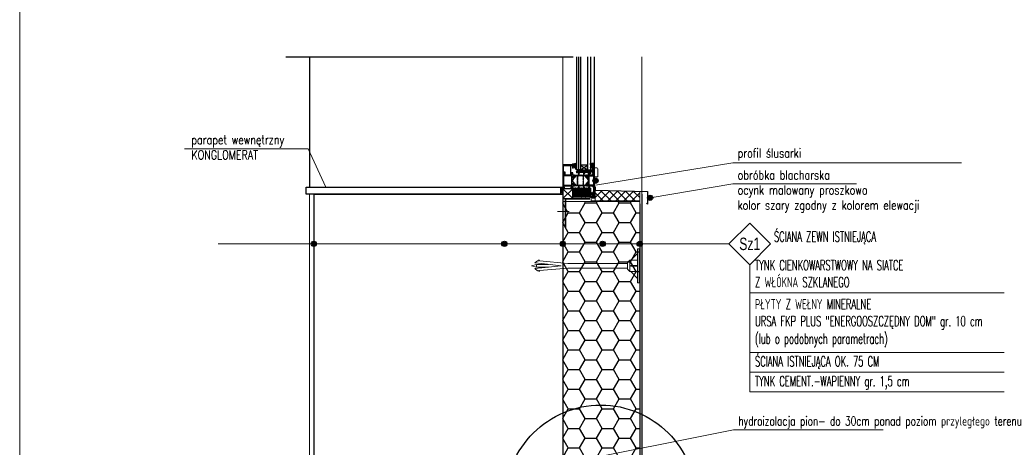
# Model space of a CAD drawing. Header units: millimetres. Extents: x -1427 to 10229, y -1578 to 5221.
# Tile 95 of 129: x 3644 to 3862, y 1152 to 1247. Entities that reach past the tile are written whole.
import ezdxf
from ezdxf.enums import TextEntityAlignment as Align

# ---------------------------------------------------------------- set-up
doc = ezdxf.new("R2010")
doc.units = ezdxf.units.MM
doc.linetypes.add('DASHED', pattern=[19.05, 12.7, -6.35])
doc.linetypes.add('HIDDEN', pattern=[9.525, 6.35, -3.175])
for name, color, linetype, lineweight in [('0-S-linia-optiroc', 43, 'Continuous', 30), ('A WIDOKOWE', 7, 'Continuous', 5), ('A_opis', 7, 'Continuous', 13), ('A_SCIANY ZEWNĘTRZNE', 1, 'Continuous', 30), ('B-widok', 1, 'Continuous', 0), ('MB-kreskowanie', 8, 'Continuous', 25), ('MB-uszczelki_tworzywa', 8, 'Continuous', 0), ('WIDOK CIENKA', 199, 'Continuous', 9)]:
    doc.layers.add(name, color=color, linetype=linetype, lineweight=lineweight)
for name, color, linetype in [('A-dim', 3, 'Continuous'), ('A-elewacja stolarka', 6, 'Continuous'), ('A_ elewacje - widok', 251, 'Continuous'), ('B-izolacja', 8, 'Continuous'), ('MB-inne', 8, 'Continuous'), ('MB-profile', 7, 'Continuous'), ('MB-szyby', 4, 'Continuous')]:
    doc.layers.add(name, color=color, linetype=linetype)
doc.styles.add('ARIAL TEEN', font='arial.ttf')
doc.styles.add('SIMPLEX', font='simplex.shx', dxfattribs={"width": 0.77})
doc.styles.add('TXT', font='simplex.shx')
pattern_1 = [(45, (-1145.0197, -1215.2017), (-0.9899495, 0.9899495), []), (135, (-1145.0197, -1215.2017), (-0.9899495, -0.9899495), [])]

# ---------------------------------------------------------------- blocks, each defined once
blk = doc.blocks.new('80453029')
at = {"layer": 'MB-kreskowanie'}
h = blk.add_hatch(dxfattribs=at)
h.set_pattern_fill('_U', color=256, scale=1.5, angle=45, style=0, double=1, pattern_type=0)
h.set_pattern_definition([(135, (692.398, -297.8513), (1.0606602, 1.0606602), []), (45, (692.398, -297.8513), (1.0606602, -1.0606602), [])])
h.paths.add_polyline_path([(-31.6, -8.9), (-31.6, -9.4), (-35.4, -9.4), (-35.9, -8.9), (-35.9, -6.4), (-34.9, -5.4), (-0.5, -5.4), (0.1, -5.9), (0.1, -6.9), (-0.4, -7.4), (-3.1, -7.4), (-4.1, -8.4), (-4.1, -10.3), (-5.1, -11.2), (-6.9, -10.6), (-6.9, -9.6), (-7.1, -9.4), (-10.6, -9.4), (-10.6, -8.9)])
at = {"layer": 'MB-uszczelki_tworzywa'}
for p, q in [((1.6, 1.2), (-0.1, -5)), ((2.6, 1.1), (1.9, -6.9)), ((-0.5, -5.4), (2, -5.4)), ((-0.4, -7.4), (1.4, -7.4)), ((1.7, -0.9), (2, -0.9))]:
    blk.add_line(p, q, dxfattribs=at)
blk.add_lwpolyline([(-5.6, -11.2), (-6.9, -10.6), (-6.9, -9.6, 0.414214), (-7.1, -9.4), (-10.6, -9.4), (-10.6, -9.4, 0.414214), (-11.1, -8.9), (-31.1, -8.9, 0.420257), (-31.6, -9.4), (-35.4, -9.4, -0.414214), (-35.9, -8.9), (-35.9, -6.4, -0.414214), (-34.9, -5.4), (-0.4, -5.4, -0.414214), (0.1, -5.9), (0.1, -6.9, -0.414214), (-0.4, -7.4), (-3.1, -7.4, 0.414214), (-4.1, -8.4), (-4.1, -10.3, -0.57735), (-5.6, -11.2)], format="xyb", dxfattribs=at)
for centre, start, end in [((2.1, 1.1), 0, 165), ((-0.5, -4.9), 270, 345), ((1.7, -0.4), 165, 270), ((1.4, -6.9), 270, 355), ((2, -0.4), 270, 355)]:
    blk.add_arc(centre, 0.5, start, end, dxfattribs=at)
blk = doc.blocks.new('_80453031')
at = {"layer": 'MB-kreskowanie'}
h = blk.add_hatch(dxfattribs=at)
h.set_pattern_fill('_U', color=256, angle=45, style=0, double=1, pattern_type=0)
h.set_pattern_definition([(135, (692.398, -297.8513), (0.7071068, 0.7071068), []), (45, (692.398, -297.8513), (0.7071068, -0.7071068), [])])
h.paths.add_polyline_path([(-0.5, -5.4), (-34.5, -5.4), (-34.5, -2.9), (-0.5, -2.9)])
at = {"layer": 'MB-uszczelki_tworzywa'}
for p, q in [((-0.5, -2.9), (-34.5, -2.9)), ((-34.5, -2.9), (-34.5, -5.4)), ((-34.5, -5.4), (-0.5, -5.4)), ((-0.5, -5.4), (-0.5, -2.9))]:
    blk.add_line(p, q, dxfattribs=at)
blk = doc.blocks.new('80455011')
at = {"layer": 'MB-uszczelki_tworzywa'}
for p, q in [((-7.5, -3.8), (-7.5, 14.2)), ((-5.5, 16.2), (0, 16.2)), ((0, 16.2), (0, 14)), ((0, -4), (0, 14)), ((1.8, 5.4), (2, 5.4)), ((1.8, 4.3), (4.2, 4.3)), ((1.8, 1.9), (4, 1.9)), ((1.8, 0), (4, 0)), ((2, 5.4), (2, 6.7)), ((2, 6.7), (4.5, 5.2)), ((4, 1.9), (4, 0)), ((-3.1, -3.8), (-7.5, -3.8)), ((-3.1, -3.8), (-3.1, -4)), ((-3.1, -4), (0, -4))]:
    blk.add_line(p, q, dxfattribs=at)
for centre, radius, start, end in [((-5.5, 14.2), 2, 90, 180), ((4.2, 4.8), 0.5, 270, 59.0362)]:
    blk.add_arc(centre, radius, start, end, dxfattribs=at)
blk = doc.blocks.new('120518')
at = {"layer": 'MB-kreskowanie'}
h = blk.add_hatch(dxfattribs=at)
h.set_pattern_fill('HEX', color=256, scale=0.16, angle=45, style=0)
h.set_pattern_definition([(45, (-4018.1429, -1802.5023), (-0.62217025, 0.62217025), [0.508, -1.016]), (165, (-4018.1429, -1802.5023), (-0.22773012, -0.84990036), [0.508, -1.016]), (105, (-4017.7837, -1802.1431), (-0.84990036, -0.22773012), [0.508, -1.016])])
edge = h.paths.add_edge_path()
edge.add_line((8.5, 1.3), (8.8, 4.7))
edge.add_arc((8.5, 4.7), 0.3, 356.7261, 450.0279)
edge.add_line((8.5, 5), (7.2, 5))
edge.add_line((7.2, 5), (6.4, 4.9))
edge.add_line((6.4, 4.9), (4.8, 4.9))
edge.add_line((4.8, 4.9), (4.1, 5))
edge.add_line((4.1, 5), (2.9, 5))
edge.add_line((2.9, 5), (2.2, 4.9))
edge.add_line((2.2, 4.9), (0.6, 4.9))
edge.add_line((0.6, 4.9), (-0.2, 5))
edge.add_line((-0.2, 5), (-1.5, 5))
edge.add_arc((-1.5, 4.7), 0.3, 90.0279, 183.3298)
edge.add_line((-1.8, 4.7), (-1.5, 1.3))
edge.add_arc((-1.2, 1.3), 0.3, 183.3298, 270.0279)
edge.add_line((-1.2, 1), (8.2, 1))
edge.add_arc((8.2, 1.3), 0.3, 270.0279, 356.7261)
h = blk.add_hatch(dxfattribs=at)
h.set_pattern_fill('DOTS', color=256, scale=0.3, angle=45, style=0)
h.set_pattern_definition([(135, (852.2059, -3735.78355), (0.1683798, 0.505139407), [0, -0.47625])])
edge = h.paths.add_edge_path()
edge.add_line((5.5, 1), (1.5, 1))
edge.add_line((1.5, 1), (1.5, -0.2))
edge.add_line((1.5, -0.2), (1.1, -0.3))
edge.add_arc((1.1, -0.5), 0.2, 99.4903, 210.0279)
edge.add_line((0.9, -0.6), (1.6, -1.8))
edge.add_arc((2, -1.5), 0.5, 210.0279, 270.0279)
edge.add_line((2, -2), (5, -2))
edge.add_arc((5, -1.5), 0.5, 270.0279, 330.0279)
edge.add_line((5.4, -1.8), (6.1, -0.6))
edge.add_arc((5.9, -0.5), 0.2, 330.0279, 440.5656)
edge.add_line((5.9, -0.3), (5.5, -0.2))
edge.add_line((5.5, -0.2), (5.5, 1))
edge = h.paths.add_edge_path(flags=16)
edge.add_arc((3.5, -0.3), 1, -18.8416, 191.4871, ccw=False)
edge.add_arc((3.5, -0.3), 1, 191.4871, 341.1584, ccw=False)
at = {"layer": 'MB-uszczelki_tworzywa'}
blk.add_lwpolyline([(4.1, 5), (4.8, 4.9), (6.4, 4.9), (7.2, 5), (8.5, 5, -0.431195), (8.8, 4.7), (8.5, 1.3, -0.397434), (8.2, 1), (-1.2, 1, -0.397434), (-1.5, 1.3), (-1.8, 4.7, -0.431195), (-1.5, 5), (-0.2, 5), (0.6, 4.9), (2.2, 4.9), (2.9, 5)], format="xyb", close=True, dxfattribs=at)
blk.add_lwpolyline([(5.5, 1), (5.5, -0.2), (5.9, -0.3, -0.523553), (6.1, -0.6), (5.4, -1.8, -0.267949), (5, -2), (5, -2), (2, -2, -0.267818), (1.6, -1.8), (0.9, -0.6, -0.523553), (1.1, -0.3), (1.5, -0.2), (1.5, 1)], format="xyb", dxfattribs=at)
blk.add_circle((3.5, -0.3), 1, dxfattribs=at)
blk = doc.blocks.new('S')
at = {"layer": 'MB-kreskowanie', "linetype": 'Continuous'}
for centre, start, end in [((-678.8, -1779.8), 11.6299, 17.2426), ((-678.3, -1779.8), 333.9145, 359.9902), ((-678.3, -1779.8), 11.6299, 17.2426), ((-677.3, -1779.8), 329.7087, 17.2479), ((-676.3, -1779.8), 329.7087, 17.2479), ((-675.3, -1779.8), 329.7087, 17.2533), ((-674.3, -1779.8), 329.7087, 17.2533), ((-673.3, -1779.8), 329.7087, 17.2533), ((-672.3, -1779.8), 329.7087, 0.0055), ((-672.3, -1779.8), 11.5909, 17.2587), ((-671.3, -1779.8), 329.7087, 333.9145), ((-671.3, -1779.8), 11.6456, 17.2587)]:
    blk.add_arc(centre, 4.96, start, end, dxfattribs=at)
blk = doc.blocks.new('K518121X')
at = {"layer": 'MB-kreskowanie'}
h = blk.add_hatch(color=0, dxfattribs=at)
h.paths.add_polyline_path([(-37.8, 0), (-38, -0.2), (-38, -5), (-36, -5), (-35, -4), (-36.5, -4), (-36.5, -1.5), (-29.5, -1.5), (-29.5, -4), (-31, -4), (-30, -5), (-26.5, -5), (-26.5, -4), (-28, -4), (-28, -1.8), (-12, -1.8), (-12, -4), (-13.5, -4), (-13.5, -5), (-12, -5), (-12, -11), (-16.9, -11), (-17, -11.1), (-17, -13.9), (-16.9, -14), (-15.9, -14), (-15.8, -13.9), (-15.8, -12.5), (-12, -12.5), (-12, -17.4), (-11.8, -17.6), (-9.8, -17.6), (-9.6, -17.3), (-10.1, -14.2), (-9.9, -14), (-5.7, -14), (-5.5, -14.3), (-6.4, -16.7), (-6.2, -17), (-5.4, -17), (-2.6, -15), (-2.3, -14.3), (-1.8, -14), (1.8, -14), (2.3, -14.3), (2.5, -15), (5.4, -17), (6.2, -17), (6.4, -16.7), (5.5, -14.3), (5.7, -14), (9.9, -14), (10.1, -14.2), (9.6, -17.3), (9.8, -17.6), (11.8, -17.6), (12, -17.4), (12, -12.5), (15.8, -12.5), (15.8, -13.9), (15.9, -14), (16.9, -14), (17, -13.9), (17, -11.1), (16.9, -11), (12, -11), (12, -5), (13.5, -5), (13.5, -4), (12, -4), (12, -1.8), (28, -1.8), (28, -4), (26.5, -4), (26.5, -5), (30, -5), (31, -4), (29.5, -4), (29.5, -1.5), (36.5, -1.5), (36.5, -4), (35, -4), (36, -5), (38, -5), (38, -0.2), (37.8, 0)])
h.paths.add_polyline_path([(10.2, -1.8), (10.2, -12), (-10.2, -12), (-10.2, -1.8)], flags=16)
h = blk.add_hatch(dxfattribs=at)
h.set_pattern_fill('_U', color=256, scale=1.4, angle=45, style=0, double=1, pattern_type=0)
h.set_pattern_definition(pattern_1)
h.paths.add_polyline_path([(-9.7, -42), (-9, -42), (-7.1, -43.3), (-5.5, -47.6), (-5.8, -48), (-6.5, -48), (-6.7, -47.9), (-7.1, -47.9), (-7.3, -47.7), (-7.3, -47.6), (-7.3, -47.5), (-7.8, -46.7), (-8.3, -47.5), (-8.3, -47.6), (-8.3, -47.7), (-8.5, -47.9), (-8.9, -47.9), (-9.1, -48), (-9.8, -48), (-10.1, -47.6), (-9.6, -44.6), (-10.1, -44), (-11.5, -44), (-12, -43.5), (-12, -35.3), (-12.3, -35), (-16.3, -35), (-17, -34.3), (-17, -33.3), (-16.7, -33), (-16.3, -33), (-16, -33.3), (-16, -33.7), (-15.7, -34), (-12.3, -34), (-12, -33.7), (-12, -24.3), (-12.3, -24), (-16.7, -24), (-17, -23.7), (-17, -21.8), (-16.7, -21.5), (-16.1, -21.5), (-15.8, -21.8), (-15.8, -22.7), (-15.5, -23), (-12.3, -23), (-12, -22.7), (-12, -18.5), (-11.5, -18), (-10.1, -18), (-9.6, -17.4), (-10.1, -14.3), (-9.8, -14), (-9.1, -14), (-8.9, -14.1), (-8.5, -14.1), (-8.3, -14.3), (-8.3, -14.4), (-8.3, -14.4), (-7.8, -15.3), (-7.3, -14.4), (-7.3, -14.4), (-7.3, -14.3), (-7.1, -14.1), (-6.7, -14.1), (-6.5, -14), (-5.8, -14), (-5.5, -14.4), (-7.1, -18.7), (-9, -20), (-9.7, -20), (-10.2, -20.5), (-10.2, -23.7), (-9.9, -24), (-1.2, -24), (-0.7, -24.5), (-1.2, -25), (-9.9, -25), (-10.2, -25.3), (-10.2, -36.7), (-9.9, -37), (-1.2, -37), (-0.7, -37.5), (-1.2, -38), (-9.9, -38), (-10.2, -38.3), (-10.2, -41.5)])
h = blk.add_hatch(dxfattribs=at)
h.set_pattern_fill('_U', color=256, scale=1.4, angle=45, style=0, double=1, pattern_type=0)
h.set_pattern_definition(pattern_1)
h.paths.add_polyline_path([(9.7, -42), (9, -42), (7.1, -43.3), (5.5, -47.6), (5.8, -48), (6.5, -48), (6.7, -47.9), (7.1, -47.9), (7.3, -47.7), (7.3, -47.7), (7.2, -47.6), (7.8, -46.7), (8.3, -47.6), (8.3, -47.7), (8.3, -47.7), (8.5, -47.9), (8.9, -47.9), (9.1, -48), (9.8, -48), (10.1, -47.7), (9.5, -44.6), (10, -44), (11.5, -44), (12, -43.5), (12, -35.3), (12.3, -35), (16.3, -35), (17, -34.3), (17, -33.3), (16.7, -33), (16.3, -33), (16, -33.3), (16, -33.7), (15.7, -34), (12.3, -34), (12, -33.7), (12, -24.3), (12.3, -24), (16.7, -24), (17, -23.7), (17, -21.8), (16.7, -21.5), (16.1, -21.5), (15.8, -21.8), (15.8, -22.7), (15.5, -23), (12.3, -23), (12, -22.7), (12, -18.5), (11.5, -18), (10, -18), (9.5, -17.4), (10.1, -14.4), (9.8, -14), (9.1, -14), (8.9, -14.1), (8.5, -14.1), (8.3, -14.3), (8.3, -14.4), (8.3, -14.5), (7.8, -15.3), (7.2, -14.5), (7.3, -14.4), (7.3, -14.3), (7.1, -14.1), (6.7, -14.1), (6.5, -14), (5.8, -14), (5.5, -14.4), (7.1, -18.7), (9, -20), (9.7, -20), (10.2, -20.5), (10.2, -23.7), (9.9, -24), (1.2, -24), (0.7, -24.5), (1.2, -25), (9.9, -25), (10.2, -25.3), (10.2, -36.7), (9.9, -37), (1.2, -37), (0.7, -37.5), (1.2, -38), (9.9, -38), (10.2, -38.3), (10.2, -41.5)])
h = blk.add_hatch(color=0, dxfattribs=at)
h.paths.add_polyline_path([(-15, -50), (-15, -52), (-15.5, -52), (-17, -51.6), (-17, -48), (-12, -48), (-12, -44.6), (-11.8, -44.4), (-9.8, -44.4), (-9.6, -44.7), (-10.1, -47.8), (-9.9, -48), (-5.7, -48), (-5.5, -47.7), (-6.4, -45.3), (-6.2, -45), (-5.4, -45), (-2.6, -47), (-2.3, -47.7), (-1.8, -48), (1.8, -48), (2.3, -47.7), (2.5, -47), (5.3, -45), (6.2, -45), (6.3, -45.3), (5.5, -47.7), (5.6, -48), (9.9, -48), (10.1, -47.8), (9.5, -44.7), (9.7, -44.4), (11.8, -44.4), (12, -44.6), (12, -48), (17, -48), (17, -51.6), (15.5, -52), (15, -52), (15, -50), (12, -50), (12, -58.8), (11.7, -59), (12, -59.3), (12, -68), (15, -68), (15, -66), (15.5, -66), (17, -66.4), (17, -70), (-17, -70), (-17, -66.4), (-15.5, -66), (-15, -66), (-15, -68), (-12, -68), (-12, -59.3), (-11.8, -59), (-12, -58.8), (-12, -50)])
h.paths.add_polyline_path([(-10.2, -50), (10.2, -50), (10.2, -68.2), (-10.2, -68.2)], flags=16)
at = {"layer": 'MB-profile'}
blk.add_lwpolyline([(-12, -1.8), (-12, -4), (-12, -1.8), (-28, -1.8), (-28, -4), (-26.5, -4), (-26.5, -5), (-30, -5), (-31, -4), (-29.5, -4), (-29.5, -1.5), (-36.5, -1.5), (-36.5, -4), (-35, -4), (-36, -5), (-38, -5), (-38, -0.2), (-37.8, 0), (37.8, 0), (38, -0.2), (38, -5), (36, -5), (35, -4), (36.5, -4), (36.5, -1.5), (29.5, -1.5), (29.5, -4), (31, -4), (30, -5), (26.5, -5), (26.5, -4), (28, -4), (28, -1.8), (12, -1.8), (12, -4), (13.5, -4), (13.5, -5), (12, -5), (12, -11), (16.9, -11), (17, -11.1), (17, -13.9), (16.9, -14), (15.9, -14), (15.8, -13.9), (15.8, -12.5), (12, -12.5), (12, -17.4), (11.8, -17.6), (9.8, -17.6), (9.6, -17.3), (10.1, -14.2), (9.9, -14), (5.7, -14), (5.5, -14.3), (6.4, -16.7), (6.2, -17), (5.4, -17), (2.5, -15), (2.3, -14.3), (1.8, -14), (-1.8, -14), (-2.3, -14.3), (-2.6, -15), (-5.4, -17), (-6.2, -17), (-6.4, -16.7), (-5.5, -14.3), (-5.7, -14), (-9.9, -14), (-10.1, -14.2), (-9.6, -17.3), (-9.8, -17.6), (-11.8, -17.6), (-12, -17.4), (-12, -12.5), (-15.8, -12.5), (-15.8, -13.9), (-15.9, -14), (-16.9, -14), (-17, -13.9), (-17, -11.1), (-16.9, -11), (-12, -11), (-12, -5), (-13.5, -5), (-13.5, -4), (-12, -4)], dxfattribs=at)
for points in [[(-10.2, -12), (10.2, -12), (10.2, -1.8), (-10.2, -1.8)], [(-15, -50), (-15, -52), (-15.5, -52), (-17, -51.6), (-17, -48), (-12, -48), (-12, -44.6), (-11.8, -44.4), (-9.8, -44.4), (-9.6, -44.7), (-10.1, -47.8), (-9.9, -48), (-5.7, -48), (-5.5, -47.7), (-6.4, -45.3), (-6.2, -45), (-5.4, -45), (-2.6, -47), (-2.3, -47.7), (-1.8, -48), (1.8, -48), (2.3, -47.7), (2.5, -47), (5.3, -45), (6.2, -45), (6.3, -45.3), (5.5, -47.7), (5.6, -48), (9.9, -48), (10.1, -47.8), (9.5, -44.7), (9.7, -44.4), (11.8, -44.4), (12, -44.6), (12, -48), (17, -48), (17, -51.6), (15.5, -52), (15, -52), (15, -50), (12, -50), (12, -58.8), (11.7, -59), (12, -59.3), (12, -68), (15, -68), (15, -66), (15.5, -66), (17, -66.4), (17, -70), (-17, -70), (-17, -66.4), (-15.5, -66), (-15, -66), (-15, -68), (-12, -68), (-12, -59.3), (-11.8, -59), (-12, -58.8), (-12, -50)], [(-10.2, -50), (10.2, -50), (10.2, -68.2), (-10.2, -68.2)]]:
    blk.add_lwpolyline(points, close=True, dxfattribs=at)
at = {"layer": 'MB-uszczelki_tworzywa'}
for points in [[(-9.7, -42), (-9, -42), (-7.1, -43.3), (-5.5, -47.6), (-5.8, -48), (-6.5, -48), (-6.7, -47.9), (-7.1, -47.9), (-7.3, -47.7), (-7.3, -47.6), (-7.3, -47.5), (-7.8, -46.7), (-8.3, -47.5), (-8.3, -47.6), (-8.3, -47.7), (-8.5, -47.9), (-8.9, -47.9), (-9.1, -48), (-9.8, -48), (-10.1, -47.6), (-9.6, -44.6), (-10.1, -44), (-11.5, -44), (-12, -43.5), (-12, -35.3), (-12.3, -35), (-16.3, -35), (-17, -34.3), (-17, -33.3), (-16.7, -33), (-16.3, -33), (-16, -33.3), (-16, -33.7), (-15.7, -34), (-12.3, -34), (-12, -33.7), (-12, -24.3), (-12.3, -24), (-16.7, -24), (-17, -23.7), (-17, -21.8), (-16.7, -21.5), (-16.1, -21.5), (-15.8, -21.8), (-15.8, -22.7), (-15.5, -23), (-12.3, -23), (-12, -22.7), (-12, -18.5), (-11.5, -18), (-10.1, -18), (-9.6, -17.4), (-10.1, -14.3), (-9.8, -14), (-9.1, -14), (-8.9, -14.1), (-8.5, -14.1), (-8.3, -14.3), (-8.3, -14.4), (-8.3, -14.4), (-7.8, -15.3), (-7.3, -14.4), (-7.3, -14.4), (-7.3, -14.3), (-7.1, -14.1), (-6.7, -14.1), (-6.5, -14), (-5.8, -14), (-5.5, -14.4), (-7.1, -18.7), (-9, -20), (-9.7, -20), (-10.2, -20.5), (-10.2, -23.7), (-9.9, -24), (-1.2, -24), (-0.7, -24.5), (-1.2, -25), (-9.9, -25), (-10.2, -25.3), (-10.2, -36.7), (-9.9, -37), (-1.2, -37), (-0.7, -37.5), (-1.2, -38), (-9.9, -38), (-10.2, -38.3), (-10.2, -41.5)], [(9.7, -42), (9, -42), (7.1, -43.3), (5.5, -47.6), (5.8, -48), (6.5, -48), (6.7, -47.9), (7.1, -47.9), (7.3, -47.7), (7.3, -47.7), (7.2, -47.6), (7.8, -46.7), (8.3, -47.6), (8.3, -47.7), (8.3, -47.7), (8.5, -47.9), (8.9, -47.9), (9.1, -48), (9.8, -48), (10.1, -47.7), (9.5, -44.6), (10, -44), (11.5, -44), (12, -43.5), (12, -35.3), (12.3, -35), (16.3, -35), (17, -34.3), (17, -33.3), (16.7, -33), (16.3, -33), (16, -33.3), (16, -33.7), (15.7, -34), (12.3, -34), (12, -33.7), (12, -24.3), (12.3, -24), (16.7, -24), (17, -23.7), (17, -21.8), (16.7, -21.5), (16.1, -21.5), (15.8, -21.8), (15.8, -22.7), (15.5, -23), (12.3, -23), (12, -22.7), (12, -18.5), (11.5, -18), (10, -18), (9.5, -17.4), (10.1, -14.4), (9.8, -14), (9.1, -14), (8.9, -14.1), (8.5, -14.1), (8.3, -14.3), (8.3, -14.4), (8.3, -14.5), (7.8, -15.3), (7.2, -14.5), (7.3, -14.4), (7.3, -14.3), (7.1, -14.1), (6.7, -14.1), (6.5, -14), (5.8, -14), (5.5, -14.4), (7.1, -18.7), (9, -20), (9.7, -20), (10.2, -20.5), (10.2, -23.7), (9.9, -24), (1.2, -24), (0.7, -24.5), (1.2, -25), (9.9, -25), (10.2, -25.3), (10.2, -36.7), (9.9, -37), (1.2, -37), (0.7, -37.5), (1.2, -38), (9.9, -38), (10.2, -38.3), (10.2, -41.5)]]:
    blk.add_lwpolyline(points, close=True, dxfattribs=at)
blk = doc.blocks.new('120541')
at = {"layer": 'MB-kreskowanie'}
h = blk.add_hatch(dxfattribs=at)
h.set_pattern_fill('DOTS', color=256, scale=0.3, angle=45, style=0)
h.set_pattern_definition([(45, (-4995.66357, -1667.54833), (-0.168379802, 0.505139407), [0, -0.47625])])
h.paths.add_polyline_path([(-0.4, 0), (-0.6, 0.8, 0.578617), (-1.5, 1.1, -0.167825), (-8.2, -5.4, 0.893973), (-7.6, -7, 0.128874), (-2.7, -4), (-2.6, -3.9, -0.489944), (-1.8, -3.8, 0.282302), (3.4, -7, 0.422272), (4.9, -5.3), (3.7, 1.4, 0.392504), (2.9, 2.1), (2, 2.1, 0.388879), (1.8, 1.9), (1.8, 1.9), (1.9, 0.2, -0.440011), (1.7, 0)])
h.paths.add_polyline_path([(1.6, -3, -0.25538), (2.1, -3.5), (2.3, -4, 0.15902), (3.5, -5.4, -0.733477), (3.2, -6.4, -0.276303), (-0.9, -3.9, -0.522754), (-0.3, -3)], flags=16)
at = {"layer": 'MB-uszczelki_tworzywa'}
for points in [[(-2.7, -4, -0.128874), (-7.6, -7, -0.893973), (-8.2, -5.4, 0.167825), (-1.5, 1.1, -0.578617), (-0.6, 0.8), (-0.4, 0), (1.7, 0, 0.440011), (1.9, 0.2), (1.8, 1.9, -0.440011), (2, 2.1), (2.9, 2.1, -0.392504), (3.7, 1.4), (4.9, -5.3, -0.422272), (3.4, -7, -0.282302), (-1.8, -3.8, 0.489944), (-2.6, -3.9), (-2.7, -4, -0.538806)], [(-0.3, -3, 0.522754), (-0.9, -3.9, 0.276303), (3.2, -6.4, 0.733477), (3.5, -5.4, -0.15902), (2.3, -4), (2.1, -3.5, 0.254785), (1.6, -3)]]:
    blk.add_lwpolyline(points, format="xyb", close=True, dxfattribs=at)
blk = doc.blocks.new('K417844X')
at = {"layer": 'MB-kreskowanie'}
blk.add_hatch(color=0, dxfattribs=at).paths.add_polyline_path([(0, 0.2), (4, 0.2), (4, -2.2), (3.8, -2.3), (3.6, -2.9), (4.3, -4), (5.2, -3.7), (5.2, 1.2), (1.9, 1.2), (1.4, 1.7), (1.4, 15.6), (2.4, 16.6), (16.3, 16.6), (16.8, 16.1), (16.8, -4.1), (17.7, -4.5), (19.5, -2.6), (19.3, -2.1), (18, -2.1), (18, 16.2), (18.5, 16.7), (20.5, 16.7), (20.5, 15.5), (22.4, 10.4), (23.5, 10.8), (21.7, 15.7), (21.7, 16.5), (23.5, 16.2), (23.5, 17.5), (23, 18), (19.3, 18), (0.2, 18), (0, 17.7)])
at = {"layer": 'MB-profile', "linetype": 'Continuous'}
blk.add_lwpolyline([(4, -2.2), (3.8, -2.3), (3.6, -2.9), (4.3, -4), (5.2, -3.7), (5.2, 1.2), (1.9, 1.2), (1.4, 1.7), (1.4, 15.6), (2.4, 16.6), (16.3, 16.6), (16.8, 16.1), (16.8, -4.1), (17.7, -4.5), (19.5, -2.6), (19.3, -2.1), (18, -2.1), (18, 16.2), (18.5, 16.7), (20.5, 16.7), (20.5, 15.5), (22.4, 10.4), (23.5, 10.8), (21.7, 15.7), (21.7, 16.5), (23.5, 16.2), (23.5, 17.5), (23, 18), (19.3, 18), (0.2, 18), (0, 17.7), (0, 0.2), (4, 0.2)], close=True, dxfattribs=at)

msp = doc.modelspace()

# ---------------------------------------------------------------- hatches: boundary and pattern name
h = msp.add_hatch()
h.set_pattern_fill('HONEY', color=8, scale=0.05, angle=180, style=0)
h.set_pattern_definition([(180, (4079.73656, 1100.63963), (-0.238125, 0.1374815), [0.15875, -0.3175]), (60, (4079.73656, 1100.63963), (0.23812497, 0.13748155), [0.15875, -0.3175]), (120, (4079.73656, 1100.63963), (-3e-08, 0.27496305), [-0.3175, 0.15875])])
h.paths.add_polyline_path([(3770.55714, 1207.2701), (3766.65757, 1207.2707), (3766.65757, 1209.27101), (3770.55714, 1209.2704)])
at = {"layer": 'A_opis', "linetype": 'ByBlock', "lineweight": -2}
for points in [[(3771.13184, 1210.93229, -1), (3772.29111, 1210.93229, -1)], [(3783.18607, 1207.16591, -1), (3784.34534, 1207.16591, -1)], [(3708.88323, 1196.99668, -1), (3710.0425, 1196.99668, -1)], [(3750.98523, 1196.99668, -1), (3752.1445, 1196.99668, -1)], [(3763.88323, 1196.99668, -1), (3765.0425, 1196.99668, -1)], [(3772.68069, 1196.99668, -1), (3773.83996, 1196.99668, -1)], [(3780.88323, 1196.98458, -1), (3782.0425, 1196.98458, -1)]]:
    msp.add_hatch(color=256, dxfattribs=at).paths.add_polyline_path(points)
at = {"layer": 'B-izolacja'}
h = msp.add_hatch(dxfattribs=at)
h.set_pattern_fill('ANSI37', color=256, scale=10, style=0)
h.set_pattern_definition([(45, (-46968.0956, -14265.535), (-0.883883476, 0.883883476), []), (135, (-46968.0956, -14265.535), (-0.883883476, -0.883883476), [])])
h.paths.add_polyline_path([(3771.59338, 1208.82825), (3771.59338, 1206.32922), (3781.45757, 1206.32922), (3781.45757, 1208.53529)])
h = msp.add_hatch(dxfattribs=at)
h.set_pattern_fill('HONEY', color=256, scale=20, style=0)
h.set_pattern_definition([(0, (-46968.0956, -14265.535), (3.75, 2.16506351), [2.5, -5]), (120, (-46968.0956, -14265.535), (-3.75, 2.16506351), [2.5, -5]), (60, (-46968.0956, -14265.535), (8e-16, 4.33012702), [-5, 2.5])])
edge = h.paths.add_edge_path()
edge.add_line((3781.45757, 1206.32922), (3764.45757, 1206.32922))
edge.add_line((3781.45757, 1206.32922), (3781.45757, 1132.93715))
edge.add_line((3781.45757, 1132.93715), (3764.45757, 1132.93715))
edge.add_line((3764.45757, 1132.93715), (3764.45757, 1206.32922))
at = {"layer": 'MB-inne'}
h = msp.add_hatch(dxfattribs=at)
h.set_pattern_fill('_USER', color=256, scale=0.2, angle=135, style=0, double=1, pattern_type=0)
h.set_pattern_definition([(135, (3764.45775, 1208.29444), (0.14142, 0.14142), []), (45, (3764.45775, 1208.29444), (0.14142, -0.14142), [])])
edge = h.paths.add_edge_path()
edge.add_line((3763.95793, 1208.32353), (3763.95775, 1209.00669))
edge.add_arc((3764.20775, 1208.69444), 0.4, 51.3178125, 128.6821875, ccw=False)
edge.add_line((3764.45775, 1209.00669), (3764.45775, 1208.38219))
edge.add_arc((3764.1709, 1208.6676), 0.40465, 238.2427088, 315.1437339, ccw=False)

# ---------------------------------------------------------------- linework, layer by layer
msp.add_line((3771.45728, 1214.74642), (3771.45728, 1238.33583))
at = {"color": 8}
for p, q in [((3766.65757, 1209.15354), (3764.45757, 1206.97375, -4.8)), ((3764.45757, 1209.15354), (3766.65757, 1206.97375, -4.8))]:
    msp.add_line(p, q, dxfattribs=at)
at = {"color": 8, "linetype": 'HIDDEN', "ltscale": 20, "const_width": 0.1}
msp.add_lwpolyline([(3766.65757, 1209.22006), (3764.45757, 1209.2199)], dxfattribs=at)
at = {"color": 8}
for points in [[(3766.65757, 1209.15354), (3764.45757, 1209.15354), (3764.45757, 1206.97375), (3766.65757, 1206.97375)], [(3770.55714, 1207.2701), (3766.65757, 1207.2707), (3766.65757, 1209.27101), (3770.55714, 1209.2704)]]:
    msp.add_lwpolyline(points, close=True, dxfattribs=at)
at = {"layer": '0-S-linia-optiroc', "elevation": 9.6}
msp.add_lwpolyline([(3709.45757, 1207.93545), (3709.45884, 1104.93534)], dxfattribs=at)
at = {"layer": '0-S-linia-optiroc'}
for points in [[(3709.45757, 1207.93545), (3764.45757, 1207.93545)], [(3764.45757, 1207.93545), (3764.45757, 1023.93395)]]:
    msp.add_lwpolyline(points, dxfattribs=at)
at = {"layer": 'A WIDOKOWE', "linetype": 'DASHED', "lineweight": -3, "ltscale": 10}
msp.add_circle((3772.85816, 1140.29894), 21.06522, dxfattribs=at)
at = {"layer": 'A-dim', "linetype": 'DASHED', "ltscale": 5, "elevation": -4.8}
msp.add_lwpolyline([(3703.27003, 1238.33583), (3784.90738, 1238.33583)], dxfattribs=at)
at = {"layer": 'A-elewacja stolarka', "linetype": 'Continuous'}
msp.add_lwpolyline([(3764.45757, 1207.93715), (3707.76129, 1207.93715), (3707.76129, 1209.49494), (3764.45757, 1209.49494)], close=True, dxfattribs=at)
at = {"layer": 'A-elewacja stolarka', "linetype": 'Continuous', "elevation": -4.8}
for points in [[(3771.59338, 1209.61278), (3771.52848, 1209.61278)], [(3771.59338, 1209.61278), (3771.59338, 1208.87287)]]:
    msp.add_lwpolyline(points, dxfattribs=at)
at = {"layer": 'A-elewacja stolarka', "linetype": 'Continuous'}
for points in [[(3771.59338, 1208.87287), (3783.18078, 1208.57983), (3783.18078, 1205.74124)], [(3783.18078, 1205.74124), (3782.93603, 1205.97531)]]:
    msp.add_lwpolyline(points, dxfattribs=at)
at = {"layer": 'A_ elewacje - widok', "linetype": 'Continuous'}
msp.add_lwpolyline([(3708.45757, 1238.36267), (3708.45757, 1209.49494)], dxfattribs=at)
at = {"layer": 'A_opis', "lineweight": 0}
msp.add_line((3805.76951, 1192.38301, -4.8), (3805.76951, 1164.25801, -4.8), dxfattribs=at)
for points, elevation in [([(3680.8858, 1217.99507), (3708.21266, 1217.99507), (3712.10845, 1209.49494)], 4.8), ([(3805.76951, 1186.13301), (3862.01951, 1186.13301)], -4.8), ([(3805.76951, 1173.00801), (3862.01951, 1173.00801)], -4.8), ([(3805.76951, 1168.63301), (3862.01951, 1168.63301)], -4.8), ([(3805.76951, 1164.25801), (3862.01951, 1164.25801)], -4.8)]:
    msp.add_lwpolyline(points, dxfattribs=dict(at, elevation=elevation))
for points in [[(3852.56564, 1214.91405), (3802.04706, 1214.91405), (3771.70618, 1209.92693)], [(3829.37392, 1210.27144), (3802.04706, 1210.27144), (3783.76041, 1207.16054)], [(3835.24534, 1155.88829), (3802.21143, 1155.88829), (3764.90757, 1148.45745)]]:
    msp.add_lwpolyline(points, dxfattribs=at)
at = {"layer": 'A_opis', "lineweight": 0, "elevation": -4.8}
msp.add_lwpolyline([(3805.76951, 1192.38301), (3810.36571, 1196.97921), (3805.76951, 1201.5754), (3801.17332, 1196.97921)], close=True, dxfattribs=at)
at = {"layer": 'A_opis', "lineweight": 5, "elevation": -4.8}
msp.add_lwpolyline([(3801.17332, 1196.97921), (3688.29975, 1196.97921)], dxfattribs=at)
at = {"layer": 'A_opis', "linetype": 'ByBlock', "lineweight": -2}
for centre in [(3771.70618, 1210.92693), (3783.76041, 1207.16054), (3709.45757, 1196.99131, 9.6), (3751.55957, 1196.99131), (3764.45757, 1196.99131), (3773.25503, 1196.99131), (3781.45757, 1196.97921, -4.8)]:
    msp.add_circle(centre, 0.57963, dxfattribs=at)
at = {"layer": 'A_SCIANY ZEWNĘTRZNE', "linetype": 'Continuous', "elevation": -4.8}
for points in [[(3781.95757, 1207.93715), (3781.95757, 1132.93715)], [(3781.45757, 1205.80634), (3781.45757, 1132.93715)]]:
    msp.add_lwpolyline(points, dxfattribs=at)
at = {"layer": 'B-widok'}
for points in [[(3644.4558, 586.02241), (3644.4558, 1579.85189)], [(3764.45757, 1214.4449), (3764.45757, 1238.33583)], [(3763.95775, 1209.49494), (3763.95775, 1207.90999)], [(3764.45757, 1207.93545), (3764.45757, 1196.7152)], [(3772.66169, 1206.32922), (3780.34092, 1206.32922)]]:
    msp.add_lwpolyline(points, dxfattribs=at)
at = {"layer": 'B-widok', "elevation": -4.8}
for points in [[(3781.95757, 1207.93715), (3781.95757, 1238.33583)], [(3708.45757, 1117.93715), (3708.45757, 1207.93545)], [(3709.45757, 1117.93715), (3709.45757, 1207.93545)], [(3770.74817, 1208.42559), (3770.74817, 1206.48418), (3781.45757, 1206.48418)], [(3781.45757, 1206.32922), (3781.45757, 1208.53529), (3771.59338, 1208.82825), (3771.59338, 1206.32922)], [(3781.45757, 1206.32922), (3781.45757, 1132.93715), (3764.45757, 1132.93715), (3764.45757, 1206.32922), (3771.59338, 1206.32922)], [(3765.01151, 1200.57157), (3765.01151, 1206.97375), (3770.46338, 1206.97375)], [(3765.11151, 1200.57157), (3765.11151, 1206.87375), (3770.46338, 1206.87375)], [(3771.59338, 1206.32922), (3781.45757, 1206.32922)], [(3765.86951, 1204.12757), (3763.28079, 1204.12757)]]:
    msp.add_lwpolyline(points, dxfattribs=at)
at = {"layer": 'MB-kreskowanie', "color": 8, "linetype": 'Continuous'}
msp.add_line((3767.91914, 1238.33583), (3767.91914, 1213.37162), dxfattribs=at)
at = {"layer": 'MB-szyby', "color": 1}
for p, q in [((3767.48114, 1238.33583), (3767.48114, 1213.37162)), ((3768.35714, 1238.33583), (3768.35714, 1213.37162)), ((3769.95714, 1238.33583), (3769.95714, 1213.37162)), ((3770.55714, 1238.33583), (3770.55714, 1213.37162)), ((3767.48114, 1219.37162), (3767.48114, 1216.37162)), ((3768.35714, 1219.37162), (3768.35714, 1216.37162)), ((3769.95714, 1219.37162), (3769.95714, 1216.37162)), ((3770.55714, 1219.37162), (3770.55714, 1216.37162)), ((3768.35714, 1213.37162), (3767.48114, 1213.37162)), ((3769.95714, 1213.37162), (3770.55714, 1213.37162))]:
    msp.add_line(p, q, dxfattribs=at)
at = {"layer": 'MB-szyby', "color": 8}
for p, q in [((3768.35714, 1214.37162), (3769.95714, 1213.37162)), ((3768.35714, 1213.37162), (3769.95714, 1214.37162))]:
    msp.add_line(p, q, dxfattribs=at)
msp.add_lwpolyline([(3769.95714, 1213.37162), (3769.95714, 1214.37162), (3768.35714, 1214.37162), (3768.35714, 1213.37162)], close=True, dxfattribs=at)
at = {"layer": 'MB-uszczelki_tworzywa'}
msp.add_lwpolyline([(3763.95793, 1208.32353), (3763.95775, 1209.00669, -0.3510004), (3764.45775, 1209.00669), (3764.45775, 1208.38219, -0.348731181)], format="xyb", close=True, dxfattribs=at)
for centre in [(3764.20775, 1209.80719), (3764.20775, 1209.70719), (3764.20775, 1209.60719), (3764.20775, 1209.50719)]:
    msp.add_arc(centre, 0.4, 231.3178125, 308.6821875, dxfattribs=at)
at = {"layer": 'WIDOK CIENKA', "color": 1}
for p, q in [((3779.50279, 1193.37373, -4.8), (3781.00279, 1194.87373, -4.8)), ((3781.00279, 1188.3819, -4.8), (3781.00279, 1195.8819, -4.8)), ((3781.00279, 1195.8819, -4.8), (3781.35279, 1195.8819, -4.8)), ((3781.35279, 1188.3819, -4.8), (3781.35279, 1195.8819, -4.8)), ((3757.55898, 1192.1319, -4.8), (3758.64883, 1192.45464, -4.8)), ((3758.90683, 1193.22317, -4.8), (3758.29356, 1192.75269, -4.8)), ((3758.29356, 1192.75269, -4.8), (3759.85189, 1192.61635, -4.8)), ((3761.27406, 1192.45464, -4.8), (3758.64883, 1192.45464, -4.8)), ((3758.64883, 1191.80916, -4.8), (3758.64883, 1192.45464, -4.8)), ((3759.11219, 1193.20521, -4.8), (3758.90683, 1193.22317, -4.8)), ((3759.21792, 1193.43974, -4.8), (3759.11219, 1193.20521, -4.8)), ((3759.29363, 1193.20157, -4.8), (3759.21792, 1193.43974, -4.8)), ((3765.54459, 1192.65468, -4.8), (3759.29363, 1193.20157, -4.8)), ((3759.85189, 1192.61635, -4.8), (3764.1124, 1192.1319, -4.8)), ((3778.75279, 1192.65468, -4.8), (3765.54459, 1192.65468, -4.8)), ((3778.75279, 1192.90468, -4.8), (3779.25279, 1193.37373, -4.8)), ((3778.75279, 1191.35912, -4.8), (3778.75279, 1192.90468, -4.8)), ((3781.00279, 1193.37373, -4.8), (3779.25279, 1193.37373, -4.8)), ((3779.25279, 1190.85912, -4.8), (3779.25279, 1193.37373, -4.8)), ((3757.55898, 1192.1319, -4.8), (3758.64883, 1191.80916, -4.8)), ((3758.29356, 1191.51111, -4.8), (3759.85189, 1191.64745, -4.8)), ((3758.90683, 1191.04062, -4.8), (3758.29356, 1191.51111, -4.8)), ((3761.27406, 1191.80916, -4.8), (3758.64883, 1191.80916, -4.8)), ((3759.11219, 1191.05859, -4.8), (3758.90683, 1191.04062, -4.8)), ((3759.21792, 1190.82405, -4.8), (3759.11219, 1191.05859, -4.8)), ((3759.29363, 1191.06223, -4.8), (3759.21792, 1190.82405, -4.8)), ((3765.54459, 1191.60912, -4.8), (3759.29363, 1191.06223, -4.8)), ((3759.85189, 1191.64745, -4.8), (3764.1124, 1192.1319, -4.8)), ((3778.75279, 1191.60912, -4.8), (3765.54459, 1191.60912, -4.8)), ((3778.75279, 1191.35912, -4.8), (3779.25279, 1190.85912, -4.8)), ((3781.00279, 1190.85912, -4.8), (3779.25279, 1190.85912, -4.8)), ((3779.50279, 1192.21643, -4.8), (3781.00279, 1192.21643, -4.8)), ((3779.50279, 1192.01643, -4.8), (3779.50279, 1192.21643, -4.8)), ((3779.50279, 1192.01643, -4.8), (3781.00279, 1192.01643, -4.8)), ((3779.50279, 1190.85912, -4.8), (3781.00279, 1189.35912, -4.8)), ((3781.00279, 1188.3819, -4.8), (3781.35279, 1188.3819, -4.8))]:
    msp.add_line(p, q, dxfattribs=at)

# ---------------------------------------------------------------- block references
at = {"color": 0, "xscale": -0.1, "yscale": 0.1, "zscale": 0.1, "rotation": 270}
msp.add_blockref('K518121X', (3771.45728, 1210.97141), dxfattribs=at)
at = {"color": 0, "xscale": 0.1, "yscale": 0.1, "zscale": 0.1}
msp.add_blockref('K417844X', (3764.45757, 1212.6699), dxfattribs=at)
at = {"yscale": 0.1, "zscale": 0.1}
for name, p, xscale, rotation in [('120541', (3766.80757, 1214.2899), 0.1, 90.00000000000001), ('120518', (3771.05728, 1214.62142), -0.1, 89.99999999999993), ('S', (3593.11098, 1140.63922, 4.8), -0.1, 89.99999999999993)]:
    msp.add_blockref(name, p, dxfattribs=dict(at, xscale=xscale, rotation=rotation))
for name, p, xscale in [('80453029', (3771.05714, 1213.62162), 0.1), ('_80453031', (3771.05714, 1213.62162), 0.1), ('80455011', (3771.45728, 1212.17141), -0.1)]:
    msp.add_blockref(name, p, dxfattribs=dict(at, xscale=xscale))

# ---------------------------------------------------------------- texts
at = {"layer": 'A_opis', "lineweight": 0, "style": 'TXT', "width": 0.6}
for s, p in [('ŚCIANA ZEWN ISTNIEJĄCA', (3811.1148, 1197.45329, -10.82549)), ('TYNK CIENKOWARSTWOWY NA SIATCE', (3806.93164, 1191.14839, -4.8)), ('Z WŁÓKNA SZKLANEGO', (3806.93164, 1187.39209, -4.8)), ('PŁYTY Z WEŁNY MINERALNE ', (3806.93164, 1182.54025, -4.8)), ('URSA FKP PLUS "ENERGOOSZCZĘDNY DOM" gr. 10 cm', (3806.93164, 1178.78913, -4.8)), ('(lub o podobnych parametrach)', (3806.93164, 1174.90193, -4.8)), ('ŚCIANA ISTNIEJĄCA OK. 75 CM', (3806.93164, 1169.89209, -4.8)), ('TYNK CEMENT.-WAPIENNY gr. 1,5 cm', (3806.93164, 1165.51709, -4.8))]:
    msp.add_text(s, height=2.25, dxfattribs=at).set_placement(p)
at = {"layer": 'A_opis', "lineweight": 0, "style": 'ARIAL TEEN', "width": 0.7}
msp.add_text('Sz1', height=2.75, dxfattribs=at).set_placement((3805.76951, 1196.97921, -4.8), align=Align.MIDDLE_CENTER)
at = {"layer": 'A_opis', "color": 1, "lineweight": 0, "char_height": 2, "attachment_point": 1, "style": 'SIMPLEX'}
for s, insert, width in [('{\\C256;parapet wewnętrzny\\PKONGLOMERAT}', (3682.39828, 1220.97277, 4.8), 65.5057007), ('{\\C256;profil ślusarki}', (3803.08798, 1218.03914, -4.8), 65.5057007), ('{\\C256;obróbka blacharska\\Pocynk malowany proszkowo\\Pkolor szary zgodny z kolorem elewacji}', (3803.08798, 1213.21295, -4.8), 114.5658778), ('{\\C256;hydroizolacja pion- do 30cm ponad poziom przyległego terenu}', (3803.25235, 1158.8298, -4.8), 65.5057007)]:
    msp.add_mtext(s, dxfattribs=dict(at, insert=insert, width=width))

doc.saveas('drawing.dxf')
